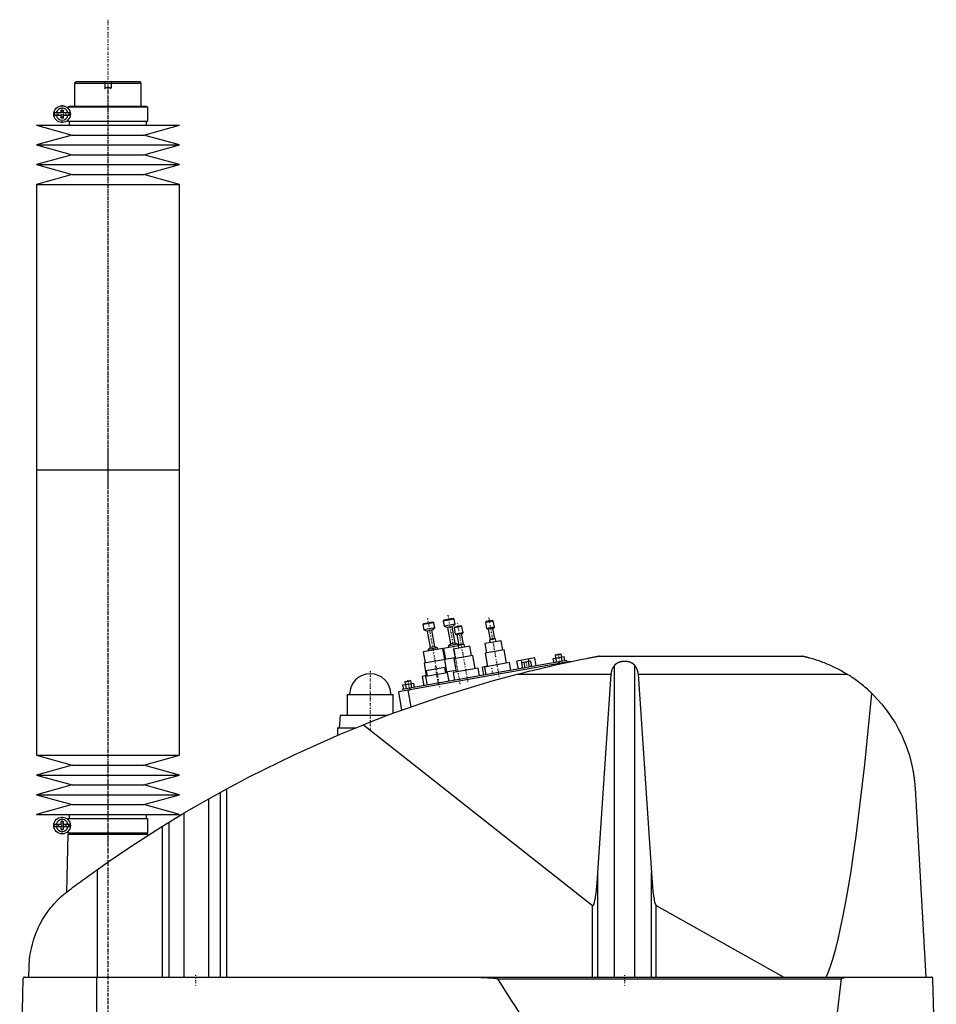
# Model space of a CAD drawing. Extents: x -706 to 186, y -1 to 1172.
# Tile 3 of 3: x -706 to -129, y 553 to 1172. Entities that reach past the tile are written whole.
import ezdxf

# ---------------------------------------------------------------- set-up
doc = ezdxf.new("R2010")
doc.units = 0
doc.linetypes.add('CENTER', pattern=[1.5, 0.45, -0.5, 0.05, -0.5])
for name, color, linetype in [('AM_0', 7, 'CONTINUOUS'), ('AM_10', 7, 'CONTINUOUS'), ('AM_7', 7, 'CENTER')]:
    doc.layers.add(name, color=color, linetype=linetype)

msp = doc.modelspace()

# ---------------------------------------------------------------- linework, layer by layer
at = {"layer": 'AM_0', "color": 7, "linetype": 'CONTINUOUS'}
for p, q in [((-670, 1133), (-671, 1132)), ((-671, 1132), (-671, 1117.5)), ((-671, 1132), (-629, 1132)), ((-670, 1133), (-630, 1133)), ((-629, 1132), (-630, 1133)), ((-629, 1117.5), (-629, 1132)), ((-679.45, 1113.4), (-679.45, 1115)), ((-679.45, 1115), (-678.25, 1115)), ((-678.25, 1115), (-678.25, 1113.4)), ((-675.15, 1117), (-675.15, 1116.22)), ((-675.15, 1117), (-624.85, 1117)), ((-674.35, 1117.5), (-674.35, 1117)), ((-674.35, 1117.5), (-625.65, 1117.5)), ((-625.65, 1117), (-625.65, 1117.5)), ((-624.85, 1108), (-624.85, 1117)), ((-683.63, 1113.4), (-679.45, 1113.4)), ((-679.45, 1111.6), (-683.63, 1111.6)), ((-679.45, 1110), (-679.45, 1111.6)), ((-678.25, 1110), (-679.45, 1110)), ((-678.25, 1113.4), (-674.07, 1113.4)), ((-678.25, 1111.6), (-678.25, 1110)), ((-674.07, 1111.6), (-678.25, 1111.6)), ((-675.15, 1108.78), (-675.15, 1108)), ((-695, 1105.5), (-672.5, 1099.3)), ((-695, 1105.5), (-605, 1105.5)), ((-675.15, 1108), (-624.85, 1108)), ((-674.35, 1108), (-674.35, 1105.5)), ((-627.5, 1099.3), (-605, 1105.5)), ((-625.65, 1105.5), (-625.65, 1108)), ((-672.5, 1099.3), (-695, 1093.1)), ((-672.5, 1099.3), (-627.5, 1099.3)), ((-605, 1093.1), (-627.5, 1099.3)), ((-695, 1093.1), (-672.5, 1086.9)), ((-695, 1093.1), (-605, 1093.1)), ((-627.5, 1086.9), (-605, 1093.1)), ((-672.5, 1086.9), (-695, 1080.7)), ((-672.5, 1086.9), (-627.5, 1086.9)), ((-605, 1080.7), (-627.5, 1086.9)), ((-695, 1080.7), (-672.5, 1074.5)), ((-695, 1080.7), (-605, 1080.7)), ((-627.5, 1074.5), (-605, 1080.7)), ((-672.5, 1074.5), (-695, 1068.3)), ((-672.5, 1074.5), (-627.5, 1074.5)), ((-605, 1068.3), (-627.5, 1074.5)), ((-695, 1068.3), (-695, 888.75)), ((-695, 1068.3), (-605, 1068.3)), ((-605, 888.75), (-605, 1068.3)), ((-695, 888.75), (-695, 709.2)), ((-695, 888.75), (-605, 888.75)), ((-695, 888.75), (-605, 888.75)), ((-605, 709.2), (-605, 888.75)), ((-445.59, 793.02), (-451.5, 791.97)), ((-445.01, 792.61), (-445.59, 793.02)), ((-432.21, 794.87), (-439.1, 793.65)), ((-438.69, 794.23), (-439.1, 793.65)), ((-439.1, 793.65), (-438.53, 790.4)), ((-432.79, 795.27), (-438.69, 794.23)), ((-432.21, 794.87), (-432.79, 795.27)), ((-431.63, 791.62), (-432.21, 794.87)), ((-407.62, 793.62), (-412.54, 792.75)), ((-412.13, 793.33), (-412.54, 792.75)), ((-412.54, 792.75), (-411.86, 788.91)), ((-408.2, 794.03), (-412.13, 793.33)), ((-407.62, 793.62), (-408.2, 794.03)), ((-406.94, 789.78), (-407.62, 793.62)), ((-445.01, 792.61), (-451.9, 791.4)), ((-451.5, 791.97), (-451.9, 791.4)), ((-451.9, 791.4), (-451.33, 788.15)), ((-444.44, 789.36), (-451.33, 788.15)), ((-451.33, 788.15), (-449.15, 787.31)), ((-446.2, 787.83), (-449.15, 787.31)), ((-449.15, 787.31), (-447.33, 776.97)), ((-446.2, 787.83), (-444.44, 789.36)), ((-444.37, 777.49), (-446.2, 787.83)), ((-444.44, 789.36), (-445.01, 792.61)), ((-431.63, 791.62), (-438.53, 790.4)), ((-438.53, 790.4), (-436.35, 789.57)), ((-433.39, 790.09), (-436.35, 789.57)), ((-436.35, 789.57), (-434.53, 779.23)), ((-433.39, 790.09), (-431.63, 791.62)), ((-431.57, 779.75), (-433.39, 790.09)), ((-427.31, 790.15), (-432.24, 789.28)), ((-431.83, 789.86), (-432.24, 789.28)), ((-432.24, 789.28), (-431.56, 785.44)), ((-427.89, 790.55), (-431.83, 789.86)), ((-427.31, 790.15), (-427.89, 790.55)), ((-426.64, 786.31), (-427.31, 790.15)), ((-406.94, 789.78), (-411.86, 788.91)), ((-411.86, 788.91), (-410.77, 788.49)), ((-407.82, 789.01), (-410.77, 788.49)), ((-410.77, 788.49), (-409.65, 782.09)), ((-407.82, 789.01), (-406.94, 789.78)), ((-406.69, 782.61), (-407.82, 789.01)), ((-426.64, 786.31), (-431.56, 785.44)), ((-431.56, 785.44), (-430.47, 785.02)), ((-427.52, 785.54), (-430.47, 785.02)), ((-430.47, 785.02), (-429.34, 778.62)), ((-427.52, 785.54), (-426.64, 786.31)), ((-426.39, 779.14), (-427.52, 785.54)), ((-402.65, 781.29), (-412.99, 779.47)), ((-406.15, 782.4), (-410.09, 781.71)), ((-409.65, 782.09), (-410.09, 781.71)), ((-410.09, 781.71), (-409.79, 780.04)), ((-406.69, 782.61), (-409.65, 782.09)), ((-406.15, 782.4), (-406.69, 782.61)), ((-405.85, 780.73), (-406.15, 782.4)), ((-401.61, 775.39), (-402.65, 781.29)), ((-439.35, 776.35), (-451.66, 774.18)), ((-451.66, 774.18), (-450.44, 767.28)), ((-447.33, 776.97), (-448.65, 775.82)), ((-442.74, 776.87), (-448.65, 775.82)), ((-448.65, 775.82), (-448.46, 774.74)), ((-444.37, 777.49), (-447.33, 776.97)), ((-442.74, 776.87), (-444.37, 777.49)), ((-442.55, 775.78), (-442.74, 776.87)), ((-438.13, 769.45), (-439.35, 776.35)), ((-429.75, 778.04), (-438.86, 776.43)), ((-438.86, 776.43), (-437.64, 769.54)), ((-434.53, 779.23), (-435.85, 778.08)), ((-429.94, 779.12), (-435.85, 778.08)), ((-435.85, 778.08), (-435.66, 777)), ((-431.57, 779.75), (-434.53, 779.23)), ((-422.35, 777.82), (-432.69, 776)), ((-432.69, 776), (-431.65, 770.09)), ((-429.94, 779.12), (-431.57, 779.75)), ((-429.75, 778.04), (-429.94, 779.12)), ((-425.84, 778.93), (-429.78, 778.24)), ((-429.34, 778.62), (-429.78, 778.24)), ((-429.78, 778.24), (-429.49, 776.56)), ((-426.39, 779.14), (-429.34, 778.62)), ((-425.84, 778.93), (-426.39, 779.14)), ((-425.55, 777.26), (-425.84, 778.93)), ((-421.3, 771.91), (-422.35, 777.82)), ((-412.99, 779.47), (-411.95, 773.56)), ((-400.87, 775.52), (-412.69, 773.43)), ((-399.39, 767.15), (-400.87, 775.52)), ((-358.96, 768.18), (-467.29, 749.08)), ((-361.6, 768.73), (-465, 750.5)), ((-437.63, 769.54), (-451.18, 767.15)), ((-431.73, 770.58), (-438.38, 769.41)), ((-438.38, 769.41), (-436.99, 761.53)), ((-420.57, 772.04), (-432.38, 769.96)), ((-432.38, 769.96), (-430.91, 761.59)), ((-419.09, 763.67), (-420.57, 772.04)), ((-412.69, 773.43), (-411.21, 765.06)), ((-381.49, 770.4), (-392.71, 768.42)), ((-391.83, 763.4), (-392.71, 768.42)), ((-389.06, 763.89), (-389.95, 768.91)), ((-383.98, 768.34), (-389.67, 767.34)), ((-385.14, 768.14), (-385.42, 769.71)), ((-384.79, 764.64), (-385.4, 768.09)), ((-383.37, 764.89), (-383.98, 768.34)), ((-380.6, 765.38), (-381.49, 770.4)), ((-369.87, 770.12), (-363.05, 771.32)), ((-369.39, 767.36), (-369.87, 770.12)), ((-368.79, 772.08), (-364.85, 772.78)), ((-368.58, 772.37), (-368.79, 772.08)), ((-368.79, 772.08), (-368.48, 770.36)), ((-368.58, 772.37), (-365.14, 772.98)), ((-367.68, 767.66), (-368.17, 770.42)), ((-364.85, 772.78), (-365.14, 772.98)), ((-364.54, 771.06), (-364.85, 772.78)), ((-364.27, 768.26), (-364.75, 771.02)), ((-362.56, 768.56), (-363.05, 771.32)), ((-361.6, 768.73), (-361.42, 767.75)), ((-358.96, 768.18), (-358.91, 767.91)), ((-340.94, 771.5), (-213.33, 771.5)), ((-451.18, 767.15), (-449.79, 759.27)), ((-438, 764.4), (-449.82, 762.32)), ((-449.82, 762.32), (-449.21, 758.87)), ((-437.4, 760.95), (-438, 764.4)), ((-431.08, 762.57), (-437.49, 761.44)), ((-417.12, 764.02), (-432.88, 761.24)), ((-416.25, 759.1), (-417.12, 764.02)), ((-411.23, 765.16), (-414.38, 764.6)), ((-413.49, 759.58), (-414.38, 764.6)), ((-397.42, 767.49), (-413.18, 764.71)), ((-413.18, 764.71), (-412.31, 759.79)), ((-411.6, 764.99), (-411.61, 765.09)), ((-396.56, 762.57), (-397.42, 767.49)), ((-389.06, 763.89), (-389.67, 767.34)), ((-387.64, 764.14), (-388.24, 767.59)), ((-366.52, 767.86), (-366.35, 766.88)), ((-364.87, 767.14), (-364.78, 766.64)), ((-331.34, 569.6), (-331.34, 765.71)), ((-318.66, 569.6), (-318.66, 765.71)), ((-463.33, 755.41), (-459.39, 756.1)), ((-463.12, 755.7), (-463.33, 755.41)), ((-463.12, 755.7), (-459.68, 756.31)), ((-459.39, 756.1), (-459.68, 756.31)), ((-459.08, 754.38), (-459.39, 756.1)), ((-449.31, 759.36), (-452.25, 758.84)), ((-452.25, 758.84), (-451.21, 752.93)), ((-436.41, 761.13), (-450.2, 758.69)), ((-450.2, 758.69), (-449.24, 753.28)), ((-436.99, 761.53), (-437.48, 761.45)), ((-435.46, 755.71), (-436.41, 761.13)), ((-432.88, 761.24), (-432.01, 756.32)), ((-392.03, 760.16), (-333.43, 760.16)), ((-341.83, 635.23), (-333.43, 760.16)), ((-316.57, 760.16), (-185.05, 760.16)), ((-316.57, 760.16), (-308.17, 635.23)), ((-464.41, 753.44), (-457.59, 754.64)), ((-463.93, 750.69), (-464.41, 753.44)), ((-463.33, 755.41), (-463.02, 753.69)), ((-462.22, 750.99), (-462.71, 753.74)), ((-461.38, 750.12), (-459.53, 739.63)), ((-460.08, 751.37), (-459.9, 750.38)), ((-458.81, 751.59), (-459.3, 754.34)), ((-457.1, 751.89), (-457.59, 754.64)), ((-499.5, 747.5), (-499.5, 734.5)), ((-499.5, 747.5), (-470.5, 747.5)), ((-470.5, 735.67), (-470.5, 747.5)), ((-467.29, 749.08), (-465.26, 737.59)), ((-504, 734.5), (-504.5, 726.5)), ((-504, 734.5), (-473.65, 734.5)), ((-505.65, 726.5), (-505.65, 721.73)), ((-505.65, 726.5), (-494.16, 726.5)), ((-489.33, 728.44), (-345.22, 614.75)), ((-695, 709.2), (-672.5, 703)), ((-695, 709.2), (-605, 709.2)), ((-627.5, 703), (-605, 709.2)), ((-672.5, 703), (-695, 696.8)), ((-672.5, 703), (-627.5, 703)), ((-605, 696.8), (-627.5, 703)), ((-695, 696.8), (-672.5, 690.6)), ((-695, 696.8), (-605, 696.8)), ((-627.5, 690.6), (-605, 696.8)), ((-672.5, 690.6), (-695, 684.4)), ((-672.5, 690.6), (-627.5, 690.6)), ((-605, 684.4), (-627.5, 690.6)), ((-586.56, 681.89), (-575.22, 688.17)), ((-575.22, 569.6), (-575.22, 688.17)), ((-142.34, 688.56), (-135.65, 569.6)), ((-695, 684.4), (-672.5, 678.2)), ((-695, 684.4), (-605, 684.4)), ((-627.5, 678.2), (-605, 684.4)), ((-601.96, 672.97), (-586.56, 681.89)), ((-586.56, 569.6), (-586.56, 681.89)), ((-579.22, 569.6), (-579.22, 685.98)), ((-672.5, 678.2), (-695, 672)), ((-672.5, 678.2), (-627.5, 678.2)), ((-605, 672), (-627.5, 678.2)), ((-695, 672), (-605, 672)), ((-675.15, 669.5), (-675.15, 668.72)), ((-675.15, 669.5), (-624.85, 669.5)), ((-674.35, 672), (-674.35, 669.5)), ((-625.65, 669.5), (-625.65, 672)), ((-624.85, 660.5), (-624.85, 669.5)), ((-615.65, 664.64), (-601.96, 672.97)), ((-601.96, 569.6), (-601.96, 672.97)), ((-683.63, 665.9), (-679.45, 665.9)), ((-679.45, 664.1), (-683.63, 664.1)), ((-679.45, 665.9), (-679.45, 667.5)), ((-679.45, 667.5), (-678.25, 667.5)), ((-679.45, 662.5), (-679.45, 664.1)), ((-678.25, 667.5), (-678.25, 665.9)), ((-678.25, 665.9), (-674.07, 665.9)), ((-678.25, 664.1), (-678.25, 662.5)), ((-674.07, 664.1), (-678.25, 664.1)), ((-615.65, 569.6), (-615.65, 664.64)), ((-611.52, 569.6), (-611.52, 667.2)), ((-678.25, 662.5), (-679.45, 662.5)), ((-675.17, 659.5), (-676.04, 623.15)), ((-675.17, 659.5), (-624.83, 659.5)), ((-675.15, 661.28), (-675.15, 660.5)), ((-675.15, 660.5), (-624.85, 660.5)), ((-674.35, 660.5), (-674.35, 660)), ((-674.35, 660), (-625.65, 660)), ((-674.17, 660), (-674.17, 659.5)), ((-625.83, 659.5), (-625.83, 660)), ((-625.65, 660), (-625.65, 660.5)), ((-624.81, 658.86), (-624.83, 659.5)), ((-656.53, 569.6), (-656.53, 637.45)), ((-341.83, 569.6), (-341.83, 635.23)), ((-308.17, 569.6), (-308.17, 635.23)), ((-345.22, 569.6), (-345.22, 614.75)), ((-305.15, 614.71), (-224.82, 569.6)), ((-305.15, 569.6), (-305.15, 614.71)), ((-699.77, 569.6), (-699.63, 575.62)), ((-703.45, 568.63), (-705.5, 487.5)), ((-702.45, 569.6), (-132.05, 569.6)), ((-657.01, 487.5), (-657.01, 569.6)), ((-404.88, 568.63), (-188.61, 568.63)), ((-128.96, 487.5), (-131.05, 568.63))]:
    msp.add_line(p, q, dxfattribs=at)
for points in [[(-340.94, 771.5, 0), (-340.94, 771.5, 0), (-340.94, 771.5, 0), (-340.94, 771.5, 0), (-340.95, 771.5, 0), (-340.95, 771.5, 0), (-340.96, 771.49, 0), (-340.98, 771.49, 0), (-341, 771.49, 0), (-341.02, 771.48, 0), (-341.04, 771.48, 0), (-341.05, 771.48, 0), (-341.06, 771.48, 0), (-341.09, 771.47, 0), (-341.12, 771.47, 0), (-341.15, 771.46, 0), (-341.19, 771.45, 0), (-341.22, 771.45, 0), (-341.24, 771.44, 0), (-341.26, 771.44, 0), (-341.3, 771.43, 0), (-341.35, 771.42, 0), (-341.37, 771.42, 0), (-341.39, 771.41, 0), (-341.44, 771.41, 0), (-341.48, 771.4, 0), (-341.51, 771.39, 0), (-341.53, 771.39, 0), (-341.58, 771.38, 0), (-341.64, 771.37, 0), (-341.69, 771.36, 0), (-341.74, 771.35, 0), (-341.8, 771.34, 0), (-341.83, 771.33, 0), (-341.86, 771.33, 0), (-341.91, 771.32, 0), (-341.97, 771.31, 0), (-342.03, 771.29, 0), (-342.08, 771.28, 0), (-342.14, 771.27, 0), (-342.17, 771.27, 0), (-342.2, 771.26, 0), (-342.26, 771.25, 0), (-342.32, 771.24, 0), (-342.53, 771.2, 0), (-342.91, 771.13, 0), (-343.31, 771.05, 0), (-343.52, 771.01, 0), (-343.73, 770.97, 0), (-344.16, 770.89, 0), (-344.6, 770.8, 0), (-345.06, 770.71, 0), (-345.52, 770.63, 0), (-345.99, 770.53, 0), (-346.22, 770.49, 0), (-346.46, 770.44, 0), (-346.93, 770.35, 0), (-347.41, 770.26, 0), (-347.64, 770.21, 0), (-349.05, 769.93, 0), (-351.78, 769.39, 0), (-354.59, 768.81, 0), (-357.47, 768.21, 0), (-360.41, 767.59, 0), (-363.39, 766.95, 0), (-364.9, 766.62, 0), (-366.41, 766.28, 0), (-369.46, 765.6, 0), (-372.52, 764.91, 0), (-375.58, 764.19, 0), (-378.64, 763.47, 0), (-381.68, 762.74, 0), (-383.19, 762.37, 0), (-384.69, 762.01, 0), (-387.67, 761.27, 0), (-390.59, 760.53, 0), (-392.03, 760.16, 0)], [(-331.34, 765.71, 0), (-331.3, 765.76, 0), (-331.23, 765.86, 0), (-331.15, 765.95, 0), (-331.11, 766, 0), (-331.07, 766.05, 0), (-330.99, 766.14, 0), (-330.91, 766.24, 0), (-330.82, 766.33, 0), (-330.73, 766.42, 0), (-330.63, 766.51, 0), (-330.59, 766.56, 0), (-330.54, 766.6, 0), (-330.44, 766.69, 0), (-330.34, 766.77, 0), (-330.24, 766.85, 0), (-330.14, 766.93, 0), (-330.03, 767.01, 0), (-329.98, 767.05, 0), (-329.93, 767.09, 0), (-329.82, 767.16, 0), (-329.71, 767.23, 0), (-329.66, 767.26, 0), (-329.6, 767.3, 0), (-329.49, 767.36, 0), (-329.39, 767.42, 0), (-329.33, 767.45, 0), (-329.28, 767.48, 0), (-329.17, 767.54, 0), (-329.05, 767.59, 0), (-328.94, 767.65, 0), (-328.82, 767.7, 0), (-328.7, 767.75, 0), (-328.64, 767.78, 0), (-328.58, 767.8, 0), (-328.46, 767.85, 0), (-328.33, 767.9, 0), (-328.21, 767.94, 0), (-328.08, 767.99, 0), (-327.95, 768.03, 0), (-327.88, 768.05, 0), (-327.81, 768.07, 0), (-327.68, 768.1, 0), (-327.55, 768.14, 0), (-327.41, 768.17, 0), (-327.28, 768.2, 0), (-327.14, 768.23, 0), (-327.07, 768.25, 0), (-327, 768.26, 0), (-326.86, 768.28, 0), (-326.72, 768.31, 0), (-326.59, 768.33, 0), (-326.45, 768.35, 0), (-326.31, 768.37, 0), (-326.24, 768.37, 0), (-326.17, 768.38, 0), (-326.03, 768.4, 0), (-325.89, 768.41, 0), (-325.75, 768.42, 0), (-325.61, 768.43, 0), (-325.47, 768.43, 0), (-325.41, 768.44, 0), (-325.34, 768.44, 0), (-325.2, 768.44, 0), (-325.07, 768.44, 0), (-325, 768.44, 0), (-324.93, 768.44, 0), (-324.8, 768.44, 0), (-324.66, 768.44, 0), (-324.59, 768.44, 0), (-324.53, 768.43, 0), (-324.39, 768.43, 0), (-324.25, 768.42, 0), (-324.11, 768.41, 0), (-323.97, 768.4, 0), (-323.83, 768.38, 0), (-323.76, 768.37, 0), (-323.69, 768.37, 0), (-323.55, 768.35, 0), (-323.41, 768.33, 0), (-323.28, 768.31, 0), (-323.14, 768.28, 0), (-323, 768.26, 0), (-322.93, 768.25, 0), (-322.86, 768.23, 0), (-322.72, 768.2, 0), (-322.59, 768.17, 0), (-322.45, 768.14, 0), (-322.32, 768.1, 0), (-322.19, 768.07, 0), (-322.12, 768.05, 0), (-322.05, 768.03, 0), (-321.92, 767.99, 0), (-321.79, 767.94, 0), (-321.67, 767.9, 0), (-321.54, 767.85, 0), (-321.42, 767.8, 0), (-321.36, 767.78, 0), (-321.3, 767.75, 0), (-321.18, 767.7, 0), (-321.06, 767.65, 0), (-320.95, 767.59, 0), (-320.83, 767.54, 0), (-320.72, 767.48, 0), (-320.67, 767.45, 0), (-320.61, 767.42, 0), (-320.51, 767.36, 0), (-320.4, 767.3, 0), (-320.34, 767.26, 0), (-320.29, 767.23, 0), (-320.18, 767.16, 0), (-320.07, 767.09, 0), (-320.02, 767.05, 0), (-319.97, 767.01, 0), (-319.86, 766.93, 0), (-319.76, 766.85, 0), (-319.66, 766.77, 0), (-319.56, 766.69, 0), (-319.46, 766.6, 0), (-319.41, 766.56, 0), (-319.37, 766.51, 0), (-319.27, 766.42, 0), (-319.18, 766.33, 0), (-319.09, 766.24, 0), (-319.01, 766.14, 0), (-318.93, 766.05, 0), (-318.89, 766, 0), (-318.85, 765.95, 0), (-318.77, 765.86, 0), (-318.7, 765.76, 0), (-318.66, 765.71, 0)], [(-185.05, 760.16, 0), (-185.83, 760.64, 0), (-187.44, 761.58, 0), (-189.09, 762.5, 0), (-189.92, 762.95, 0), (-190.77, 763.4, 0), (-192.47, 764.26, 0), (-194.2, 765.08, 0), (-195.93, 765.87, 0), (-197.66, 766.61, 0), (-199.37, 767.3, 0), (-200.23, 767.63, 0), (-201.07, 767.95, 0), (-202.74, 768.54, 0), (-204.36, 769.09, 0), (-205.96, 769.59, 0), (-207.62, 770.08, 0), (-208.6, 770.35, 0), (-208.87, 770.42, 0), (-209.14, 770.5, 0), (-209.28, 770.53, 0), (-209.41, 770.57, 0), (-209.68, 770.64, 0), (-209.94, 770.7, 0), (-210.07, 770.74, 0), (-210.2, 770.77, 0), (-210.46, 770.83, 0), (-210.71, 770.9, 0), (-210.83, 770.93, 0), (-210.95, 770.96, 0), (-211.19, 771.01, 0), (-211.42, 771.07, 0), (-211.65, 771.12, 0), (-211.86, 771.17, 0), (-212.07, 771.22, 0), (-212.18, 771.24, 0), (-212.28, 771.27, 0), (-212.48, 771.31, 0), (-212.67, 771.36, 0), (-212.78, 771.38, 0), (-212.8, 771.39, 0), (-212.83, 771.39, 0), (-212.84, 771.39, 0), (-212.86, 771.4, 0), (-212.89, 771.4, 0), (-212.91, 771.41, 0), (-212.94, 771.41, 0), (-212.96, 771.42, 0), (-212.99, 771.42, 0), (-213, 771.43, 0), (-213.01, 771.43, 0), (-213.03, 771.44, 0), (-213.05, 771.44, 0), (-213.07, 771.44, 0), (-213.1, 771.45, 0), (-213.12, 771.45, 0), (-213.13, 771.46, 0), (-213.13, 771.46, 0), (-213.15, 771.46, 0), (-213.17, 771.47, 0), (-213.18, 771.47, 0), (-213.19, 771.47, 0), (-213.2, 771.47, 0), (-213.22, 771.48, 0), (-213.22, 771.48, 0), (-213.23, 771.48, 0), (-213.24, 771.48, 0), (-213.26, 771.48, 0), (-213.27, 771.49, 0), (-213.28, 771.49, 0), (-213.29, 771.49, 0), (-213.29, 771.49, 0), (-213.3, 771.49, 0), (-213.3, 771.49, 0), (-213.31, 771.5, 0), (-213.32, 771.5, 0), (-213.32, 771.5, 0), (-213.33, 771.5, 0), (-213.33, 771.5, 0), (-213.33, 771.5, 0), (-213.33, 771.5, 0), (-213.33, 771.5, 0), (-213.33, 771.5, 0)], [(-333.43, 760.16, 0), (-333.42, 760.32, 0), (-333.39, 760.65, 0), (-333.34, 760.97, 0), (-333.32, 761.13, 0), (-333.29, 761.3, 0), (-333.22, 761.62, 0), (-333.15, 761.94, 0), (-333.06, 762.26, 0), (-332.97, 762.57, 0), (-332.86, 762.89, 0), (-332.8, 763.04, 0), (-332.74, 763.2, 0), (-332.61, 763.51, 0), (-332.48, 763.81, 0), (-332.33, 764.11, 0), (-332.17, 764.41, 0), (-332, 764.71, 0), (-331.92, 764.86, 0), (-331.83, 765, 0), (-331.64, 765.29, 0), (-331.44, 765.57, 0), (-331.34, 765.71, 0)], [(-318.66, 765.71, 0), (-318.56, 765.57, 0), (-318.36, 765.29, 0), (-318.17, 765, 0), (-318.08, 764.86, 0), (-318, 764.71, 0), (-317.83, 764.41, 0), (-317.67, 764.11, 0), (-317.52, 763.81, 0), (-317.39, 763.51, 0), (-317.26, 763.2, 0), (-317.2, 763.04, 0), (-317.14, 762.89, 0), (-317.03, 762.57, 0), (-316.94, 762.26, 0), (-316.85, 761.94, 0), (-316.78, 761.62, 0), (-316.71, 761.3, 0), (-316.68, 761.13, 0), (-316.66, 760.97, 0), (-316.61, 760.65, 0), (-316.58, 760.32, 0), (-316.57, 760.16, 0)], [(-392.03, 760.16, 0), (-408.52, 755.74, 0), (-441.19, 745.86, 0), (-473.4, 734.59, 0), (-489.33, 728.44, 0)], [(-169.53, 748.09, 0), (-169.92, 748.47, 0), (-170.71, 749.22, 0), (-171.52, 749.97, 0), (-171.92, 750.33, 0), (-172.33, 750.7, 0), (-173.15, 751.42, 0), (-173.98, 752.14, 0), (-174.82, 752.84, 0), (-175.67, 753.53, 0), (-176.53, 754.21, 0), (-176.96, 754.55, 0), (-177.39, 754.89, 0), (-178.26, 755.55, 0), (-179.14, 756.2, 0), (-180.03, 756.84, 0), (-180.93, 757.47, 0), (-181.83, 758.08, 0), (-182.28, 758.39, 0), (-182.74, 758.69, 0), (-183.66, 759.29, 0), (-184.58, 759.87, 0), (-185.05, 760.16, 0)], [(-198.33, 569.6, 0), (-197.49, 571.52, 0), (-195.8, 575.91, 0), (-194.12, 581.01, 0), (-193.28, 583.82, 0), (-192.45, 586.82, 0), (-190.78, 593.33, 0), (-189.13, 600.55, 0), (-187.48, 608.47, 0), (-185.84, 617.08, 0), (-184.22, 626.39, 0), (-183.41, 631.3, 0), (-182.61, 636.38, 0), (-181.01, 647.05, 0), (-179.42, 658.39, 0), (-174, 703.31, 0), (-169.53, 748.09, 0)], [(-169.53, 748.09, 0), (-168.22, 746.79, 0), (-165.68, 744.12, 0), (-163.25, 741.34, 0), (-162.07, 739.91, 0), (-160.93, 738.46, 0), (-158.74, 735.49, 0), (-156.67, 732.43, 0), (-154.72, 729.3, 0), (-152.91, 726.09, 0), (-151.24, 722.81, 0), (-150.45, 721.14, 0), (-149.7, 719.46, 0), (-148.3, 716.06, 0), (-147.03, 712.6, 0), (-145.91, 709.08, 0), (-144.93, 705.5, 0), (-144.09, 701.86, 0), (-143.73, 700.01, 0), (-143.67, 699.71, 0), (-143.56, 699.09, 0), (-143.45, 698.46, 0), (-143.4, 698.15, 0), (-143.35, 697.84, 0), (-143.25, 697.21, 0), (-143.16, 696.59, 0), (-143.07, 695.96, 0), (-142.98, 695.33, 0), (-142.9, 694.69, 0), (-142.86, 694.37, 0), (-142.82, 694.06, 0), (-142.75, 693.42, 0), (-142.68, 692.78, 0), (-142.62, 692.13, 0), (-142.56, 691.49, 0), (-142.5, 690.84, 0), (-142.47, 690.52, 0), (-142.45, 690.19, 0), (-142.4, 689.54, 0), (-142.36, 688.89, 0), (-142.34, 688.56, 0)], [(-575.22, 688.17, 0), (-561.24, 695.59, 0), (-532.87, 709.58, 0), (-503.96, 722.45, 0), (-489.33, 728.44, 0)], [(-656.53, 637.45, 0), (-649.84, 642.16, 0), (-636.3, 651.36, 0), (-622.58, 660.29, 0), (-615.65, 664.64, 0)], [(-678.19, 621.52, 0), (-677.65, 621.93, 0), (-676.56, 622.75, 0), (-675.45, 623.59, 0), (-674.89, 624.01, 0), (-674.33, 624.44, 0), (-673.19, 625.3, 0), (-672.03, 626.16, 0), (-670.86, 627.04, 0), (-669.67, 627.92, 0), (-668.47, 628.81, 0), (-667.86, 629.26, 0), (-667.25, 629.7, 0), (-666.03, 630.6, 0), (-664.79, 631.51, 0), (-663.54, 632.42, 0), (-662.29, 633.33, 0), (-661.02, 634.24, 0), (-660.38, 634.7, 0), (-659.75, 635.16, 0), (-658.46, 636.08, 0), (-657.18, 637, 0), (-656.53, 637.45, 0)], [(-345.22, 614.75, 0), (-345.21, 614.75, 0), (-345.21, 614.75, 0), (-345.2, 614.74, 0), (-345.2, 614.74, 0), (-345.2, 614.74, 0), (-345.19, 614.73, 0), (-345.19, 614.73, 0), (-345.18, 614.73, 0), (-345.17, 614.72, 0), (-345.17, 614.72, 0), (-345.17, 614.72, 0), (-345.16, 614.71, 0), (-345.16, 614.71, 0), (-345.15, 614.71, 0), (-345.15, 614.71, 0), (-345.14, 614.7, 0), (-345.14, 614.7, 0), (-345.13, 614.7, 0), (-345.13, 614.7, 0), (-345.12, 614.69, 0), (-345.12, 614.69, 0), (-345.12, 614.69, 0), (-345.11, 614.69, 0), (-345.11, 614.69, 0), (-345.1, 614.68, 0), (-345.1, 614.68, 0), (-345.1, 614.68, 0), (-345.09, 614.68, 0), (-345.08, 614.68, 0), (-345.08, 614.68, 0), (-345.07, 614.68, 0), (-345.07, 614.67, 0), (-345.07, 614.67, 0), (-345.06, 614.67, 0), (-345.06, 614.67, 0), (-345.05, 614.67, 0), (-345.05, 614.67, 0), (-345.04, 614.67, 0), (-345.03, 614.67, 0), (-345.03, 614.67, 0), (-345.03, 614.67, 0), (-345.02, 614.67, 0), (-345.02, 614.67, 0), (-345.01, 614.67, 0), (-345.01, 614.67, 0), (-345, 614.67, 0), (-345, 614.67, 0), (-344.99, 614.67, 0), (-344.99, 614.67, 0), (-344.98, 614.67, 0), (-344.98, 614.67, 0), (-344.97, 614.67, 0), (-344.97, 614.67, 0), (-344.96, 614.67, 0), (-344.96, 614.67, 0), (-344.96, 614.67, 0), (-344.95, 614.67, 0), (-344.94, 614.67, 0), (-344.94, 614.67, 0), (-344.93, 614.67, 0), (-344.93, 614.68, 0), (-344.93, 614.68, 0), (-344.92, 614.68, 0), (-344.92, 614.68, 0), (-344.91, 614.68, 0), (-344.91, 614.68, 0), (-344.9, 614.68, 0), (-344.9, 614.68, 0), (-344.9, 614.69, 0), (-344.89, 614.69, 0), (-344.89, 614.69, 0), (-344.88, 614.69, 0), (-344.88, 614.69, 0), (-344.87, 614.7, 0), (-344.87, 614.7, 0), (-344.86, 614.7, 0), (-344.86, 614.7, 0), (-344.85, 614.7, 0), (-344.85, 614.71, 0), (-344.84, 614.71, 0), (-344.84, 614.71, 0), (-344.83, 614.72, 0), (-344.83, 614.72, 0), (-344.83, 614.72, 0), (-344.82, 614.72, 0), (-344.81, 614.73, 0), (-344.81, 614.73, 0), (-344.8, 614.74, 0), (-344.8, 614.74, 0), (-344.79, 614.74, 0), (-344.79, 614.74, 0), (-344.79, 614.75, 0), (-344.78, 614.75, 0), (-344.78, 614.76, 0), (-344.77, 614.76, 0), (-344.76, 614.77, 0), (-344.76, 614.77, 0), (-344.76, 614.77, 0), (-344.75, 614.78, 0), (-344.75, 614.78, 0), (-344.73, 614.8, 0), (-344.71, 614.82, 0), (-344.69, 614.84, 0), (-344.66, 614.88, 0), (-344.63, 614.92, 0), (-344.61, 614.94, 0), (-344.59, 614.97, 0), (-344.56, 615.02, 0), (-344.52, 615.08, 0), (-344.51, 615.11, 0), (-344.49, 615.14, 0), (-344.46, 615.2, 0), (-344.42, 615.27, 0), (-344.39, 615.34, 0), (-344.36, 615.42, 0), (-344.32, 615.5, 0), (-344.31, 615.54, 0), (-344.29, 615.59, 0), (-344.26, 615.67, 0), (-344.22, 615.77, 0), (-344.11, 616.13, 0), (-343.91, 616.86, 0), (-343.71, 617.73, 0), (-343.52, 618.75, 0), (-343.42, 619.32, 0), (-343.32, 619.92, 0), (-343.13, 621.22, 0), (-342.95, 622.66, 0), (-342.32, 628.77, 0), (-341.83, 635.23, 0)], [(-308.17, 635.23, 0), (-307.73, 629.38, 0), (-307.17, 623.69, 0), (-307.01, 622.31, 0), (-306.84, 621.04, 0), (-306.76, 620.44, 0), (-306.67, 619.88, 0), (-306.5, 618.83, 0), (-306.32, 617.9, 0), (-306.15, 617.08, 0), (-305.97, 616.38, 0), (-305.79, 615.8, 0), (-305.7, 615.56, 0), (-305.68, 615.52, 0), (-305.65, 615.44, 0), (-305.62, 615.37, 0), (-305.61, 615.34, 0), (-305.59, 615.31, 0), (-305.56, 615.24, 0), (-305.53, 615.18, 0), (-305.5, 615.13, 0), (-305.47, 615.07, 0), (-305.44, 615.02, 0), (-305.43, 615, 0), (-305.41, 614.98, 0), (-305.38, 614.93, 0), (-305.35, 614.89, 0), (-305.32, 614.85, 0), (-305.29, 614.82, 0), (-305.26, 614.79, 0), (-305.25, 614.78, 0), (-305.23, 614.76, 0), (-305.21, 614.75, 0), (-305.21, 614.74, 0), (-305.2, 614.74, 0), (-305.2, 614.74, 0), (-305.2, 614.74, 0), (-305.19, 614.73, 0), (-305.19, 614.73, 0), (-305.18, 614.73, 0), (-305.18, 614.72, 0), (-305.17, 614.72, 0), (-305.17, 614.72, 0), (-305.17, 614.72, 0), (-305.16, 614.71, 0), (-305.16, 614.71, 0), (-305.15, 614.71, 0)], [(-699.63, 575.62, 0), (-699.63, 575.9, 0), (-699.61, 576.44, 0), (-699.59, 576.97, 0), (-699.58, 577.22, 0), (-699.56, 577.47, 0), (-699.53, 577.96, 0), (-699.5, 578.44, 0), (-699.47, 578.91, 0), (-699.43, 579.37, 0), (-699.39, 579.83, 0), (-699.37, 580.05, 0), (-699.35, 580.27, 0), (-699.31, 580.72, 0), (-699.26, 581.15, 0), (-699.07, 582.67, 0), (-698.88, 583.94, 0), (-698.67, 585.21, 0), (-698.16, 587.76, 0), (-697.54, 590.32, 0), (-696.8, 592.89, 0), (-695.93, 595.48, 0), (-694.93, 598.07, 0), (-694.38, 599.37, 0), (-693.8, 600.67, 0), (-692.52, 603.27, 0), (-691.09, 605.85, 0), (-689.52, 608.41, 0), (-687.8, 610.92, 0), (-685.93, 613.4, 0), (-684.94, 614.61, 0), (-683.91, 615.81, 0), (-681.74, 618.15, 0), (-679.41, 620.42, 0), (-678.19, 621.52, 0)], [(-702.45, 569.6, 0), (-702.48, 569.6, 0), (-702.54, 569.6, 0), (-702.61, 569.59, 0), (-702.64, 569.58, 0), (-702.67, 569.57, 0), (-702.74, 569.56, 0), (-702.8, 569.54, 0), (-702.86, 569.51, 0), (-702.93, 569.48, 0), (-702.99, 569.44, 0), (-703.02, 569.42, 0), (-703.05, 569.4, 0), (-703.1, 569.36, 0), (-703.16, 569.3, 0), (-703.21, 569.24, 0), (-703.27, 569.18, 0), (-703.3, 569.13, 0), (-703.3, 569.12, 0), (-703.31, 569.11, 0), (-703.32, 569.1, 0), (-703.32, 569.09, 0), (-703.33, 569.08, 0), (-703.34, 569.06, 0), (-703.34, 569.05, 0), (-703.35, 569.04, 0), (-703.35, 569.03, 0), (-703.36, 569.01, 0), (-703.37, 569, 0), (-703.37, 568.99, 0), (-703.38, 568.97, 0), (-703.39, 568.95, 0), (-703.39, 568.93, 0), (-703.4, 568.91, 0), (-703.41, 568.89, 0), (-703.41, 568.88, 0), (-703.41, 568.87, 0), (-703.42, 568.84, 0), (-703.43, 568.82, 0), (-703.43, 568.79, 0), (-703.43, 568.78, 0), (-703.43, 568.77, 0), (-703.44, 568.77, 0), (-703.44, 568.77, 0), (-703.44, 568.76, 0), (-703.44, 568.76, 0), (-703.44, 568.75, 0), (-703.44, 568.75, 0), (-703.44, 568.74, 0), (-703.44, 568.74, 0), (-703.44, 568.74, 0), (-703.44, 568.73, 0), (-703.44, 568.73, 0), (-703.44, 568.72, 0), (-703.44, 568.72, 0), (-703.44, 568.72, 0), (-703.44, 568.71, 0), (-703.44, 568.71, 0), (-703.44, 568.71, 0), (-703.44, 568.7, 0), (-703.45, 568.7, 0), (-703.45, 568.69, 0), (-703.45, 568.69, 0), (-703.45, 568.68, 0), (-703.45, 568.68, 0), (-703.45, 568.67, 0), (-703.45, 568.67, 0), (-703.45, 568.67, 0), (-703.45, 568.66, 0), (-703.45, 568.65, 0), (-703.45, 568.65, 0), (-703.45, 568.64, 0), (-703.45, 568.64, 0), (-703.45, 568.64, 0), (-703.45, 568.63, 0), (-703.45, 568.63, 0), (-703.45, 568.63, 0)], [(-425.92, 569.6, 0), (-422.51, 569.59, 0), (-415.33, 569.45, 0), (-411.14, 569.3, 0), (-409.97, 569.24, 0), (-408.82, 569.17, 0), (-408.26, 569.13, 0), (-407.7, 569.09, 0), (-406.58, 568.98, 0), (-405.89, 568.9, 0), (-405.7, 568.87, 0), (-405.5, 568.83, 0), (-405.41, 568.82, 0), (-405.31, 568.8, 0), (-405.21, 568.77, 0), (-405.18, 568.76, 0), (-405.15, 568.76, 0), (-405.13, 568.75, 0), (-405.12, 568.75, 0), (-405.09, 568.74, 0), (-405.06, 568.73, 0), (-405.03, 568.72, 0), (-405, 568.71, 0), (-404.97, 568.69, 0), (-404.95, 568.69, 0), (-404.95, 568.68, 0), (-404.94, 568.68, 0), (-404.94, 568.68, 0), (-404.94, 568.68, 0), (-404.94, 568.68, 0), (-404.93, 568.67, 0), (-404.93, 568.67, 0), (-404.92, 568.67, 0), (-404.92, 568.66, 0), (-404.91, 568.66, 0), (-404.91, 568.66, 0), (-404.91, 568.66, 0), (-404.9, 568.66, 0), (-404.9, 568.65, 0), (-404.9, 568.65, 0), (-404.89, 568.65, 0), (-404.89, 568.64, 0), (-404.89, 568.64, 0), (-404.89, 568.64, 0), (-404.88, 568.63, 0), (-404.88, 568.63, 0), (-404.88, 568.63, 0), (-404.88, 568.63, 0), (-404.88, 568.63, 0), (-404.88, 568.63, 0), (-404.88, 568.63, 0), (-404.88, 568.63, 0), (-404.88, 568.63, 0)], [(-404.88, 568.63, 0), (-403.09, 565.7, 0), (-399.5, 559.96, 0), (-395.91, 554.39, 0), (-394.12, 551.66, 0), (-392.33, 548.98, 0), (-388.74, 543.72, 0), (-385.15, 538.63, 0), (-381.57, 533.7, 0), (-377.98, 528.92, 0), (-374.39, 524.31, 0), (-372.6, 522.07, 0), (-370.81, 519.86, 0), (-367.22, 515.57, 0), (-363.63, 511.44, 0), (-360.05, 507.47, 0), (-356.46, 503.66, 0), (-352.87, 500.01, 0), (-351.08, 498.24, 0), (-349.28, 496.52, 0), (-345.69, 493.19, 0), (-342.11, 490.02, 0), (-340.31, 488.5, 0)], [(-191.63, 543.92, 0), (-188.61, 568.63, 0)], [(-188.61, 568.63, 0), (-188.61, 568.63, 0), (-188.61, 568.64, 0), (-188.61, 568.64, 0), (-188.61, 568.65, 0), (-188.61, 568.65, 0), (-188.6, 568.65, 0), (-188.6, 568.66, 0), (-188.6, 568.67, 0), (-188.6, 568.67, 0), (-188.6, 568.68, 0), (-188.6, 568.68, 0), (-188.6, 568.68, 0), (-188.59, 568.69, 0), (-188.59, 568.7, 0), (-188.59, 568.7, 0), (-188.59, 568.71, 0), (-188.58, 568.71, 0), (-188.58, 568.72, 0), (-188.58, 568.72, 0), (-188.58, 568.73, 0), (-188.58, 568.73, 0), (-188.57, 568.73, 0), (-188.57, 568.74, 0), (-188.57, 568.74, 0), (-188.57, 568.75, 0), (-188.56, 568.75, 0), (-188.56, 568.75, 0), (-188.56, 568.76, 0), (-188.55, 568.76, 0), (-188.55, 568.77, 0), (-188.55, 568.77, 0), (-188.54, 568.78, 0), (-188.54, 568.78, 0), (-188.54, 568.78, 0), (-188.54, 568.79, 0), (-188.53, 568.79, 0), (-188.52, 568.81, 0), (-188.49, 568.84, 0), (-188.47, 568.86, 0), (-188.44, 568.88, 0), (-188.42, 568.9, 0), (-188.41, 568.91, 0), (-188.38, 568.93, 0), (-188.35, 568.95, 0), (-188.31, 568.97, 0), (-188.28, 568.99, 0), (-188.25, 569.01, 0), (-188.23, 569.02, 0), (-188.21, 569.03, 0), (-188.18, 569.05, 0), (-188.15, 569.06, 0), (-188.13, 569.07, 0), (-188.11, 569.08, 0), (-188.08, 569.09, 0), (-188.04, 569.11, 0), (-188.03, 569.11, 0), (-188.01, 569.12, 0), (-187.98, 569.13, 0), (-187.94, 569.15, 0), (-187.83, 569.19, 0), (-187.62, 569.26, 0), (-187.41, 569.31, 0), (-187.19, 569.36, 0), (-186.97, 569.41, 0), (-186.85, 569.43, 0), (-186.74, 569.45, 0), (-186.51, 569.48, 0), (-186.29, 569.51, 0), (-186.06, 569.54, 0), (-185.83, 569.56, 0), (-185.61, 569.58, 0), (-185.5, 569.58, 0), (-185.38, 569.59, 0), (-185.17, 569.6, 0), (-184.95, 569.6, 0), (-184.85, 569.6, 0)], [(-131.05, 568.63, 0), (-131.05, 568.63, 0), (-131.05, 568.63, 0), (-131.05, 568.64, 0), (-131.05, 568.64, 0), (-131.05, 568.64, 0), (-131.05, 568.65, 0), (-131.05, 568.66, 0), (-131.05, 568.66, 0), (-131.05, 568.67, 0), (-131.05, 568.67, 0), (-131.05, 568.67, 0), (-131.05, 568.68, 0), (-131.05, 568.68, 0), (-131.05, 568.69, 0), (-131.05, 568.69, 0), (-131.05, 568.7, 0), (-131.06, 568.7, 0), (-131.06, 568.71, 0), (-131.06, 568.71, 0), (-131.06, 568.71, 0), (-131.06, 568.72, 0), (-131.06, 568.72, 0), (-131.06, 568.73, 0), (-131.06, 568.73, 0), (-131.06, 568.74, 0), (-131.06, 568.74, 0), (-131.06, 568.74, 0), (-131.06, 568.75, 0), (-131.06, 568.75, 0), (-131.06, 568.76, 0), (-131.06, 568.76, 0), (-131.06, 568.77, 0), (-131.06, 568.77, 0), (-131.06, 568.77, 0), (-131.07, 568.78, 0), (-131.07, 568.78, 0), (-131.07, 568.8, 0), (-131.08, 568.82, 0), (-131.08, 568.85, 0), (-131.09, 568.87, 0), (-131.09, 568.88, 0), (-131.09, 568.89, 0), (-131.1, 568.92, 0), (-131.11, 568.94, 0), (-131.12, 568.96, 0), (-131.12, 568.98, 0), (-131.13, 569, 0), (-131.14, 569.01, 0), (-131.14, 569.01, 0), (-131.15, 569.03, 0), (-131.16, 569.05, 0), (-131.16, 569.06, 0), (-131.17, 569.07, 0), (-131.17, 569.08, 0), (-131.18, 569.1, 0), (-131.19, 569.1, 0), (-131.19, 569.11, 0), (-131.2, 569.13, 0), (-131.21, 569.14, 0), (-131.24, 569.18, 0), (-131.29, 569.25, 0), (-131.34, 569.31, 0), (-131.4, 569.36, 0), (-131.46, 569.41, 0), (-131.49, 569.43, 0), (-131.52, 569.45, 0), (-131.58, 569.48, 0), (-131.64, 569.51, 0), (-131.71, 569.54, 0), (-131.77, 569.56, 0), (-131.83, 569.58, 0), (-131.86, 569.58, 0), (-131.89, 569.59, 0), (-131.96, 569.6, 0), (-132.02, 569.6, 0), (-132.05, 569.6, 0)]]:
    msp.add_polyline3d(points, dxfattribs=at)
for centre in [(-678.85, 1112.5), (-678.85, 665)]:
    msp.add_circle(centre, 5.25, dxfattribs=at)
for centre, radius, start, end in [((-678.85, 1112.5), 3.75, 13.88654, 166.11346), ((-678.85, 1112.5), 4.87, 169.34589, 190.65411), ((-678.85, 1112.5), 3.75, 193.88654, 346.11346), ((-678.85, 1112.5), 4.87, 349.34589, 10.65411), ((-485, 747.5), 13, 0, 180), ((-678.85, 665), 4.87, 169.34589, 190.65411), ((-678.85, 665), 3.75, 13.88654, 166.11346), ((-678.85, 665), 3.75, 193.88654, 346.11346), ((-678.85, 665), 4.87, 349.34589, 10.65411)]:
    msp.add_arc(centre, radius, start, end, dxfattribs=at)
at = {"layer": 'AM_10', "color": 7, "linetype": 'CONTINUOUS'}
for p, q in [((-652, 1133), (-652, 1129)), ((-648, 1129), (-652, 1129)), ((-651.62, 1128.34), (-652, 1129)), ((-648.38, 1128.34), (-648, 1129)), ((-648, 1133), (-648, 1129))]:
    msp.add_line(p, q, dxfattribs=at)
at = {"layer": 'AM_7', "color": 4, "linetype": 'CENTER'}
for p, q in [((-650, 1171.88), (-650, 316.62)), ((-650, 1128.94), (-650, 877.31)), ((-678.85, 1106.99), (-678.85, 1118.01)), ((-684.36, 1112.5), (-673.34, 1112.5)), ((-650, 900.19), (-650, 648.56)), ((-449.01, 795.14), (-441.22, 750.94)), ((-436.21, 797.4), (-428.41, 753.19)), ((-410.56, 795.91), (-403.89, 758.08)), ((-430.26, 792.44), (-423.58, 754.6)), ((-386.18, 764.22), (-386.85, 768.01)), ((-366.96, 773.27), (-365.81, 766.72)), ((-485, 762.2), (-485, 724.8)), ((-444.2, 764.99), (-442.04, 752.74)), ((-407.85, 760.4), (-408.52, 764.19)), ((-461.51, 756.59), (-460.35, 750.04)), ((-498.65, 747.5), (-471.35, 747.5)), ((-650, 700.5), (-650, 370.5)), ((-678.85, 659.49), (-678.85, 670.51)), ((-684.36, 665), (-673.34, 665)), ((-595, 570.9), (-595, 564.3)), ((-325, 570.9), (-325, 564.3))]:
    msp.add_line(p, q, dxfattribs=at)

doc.saveas('drawing.dxf')
